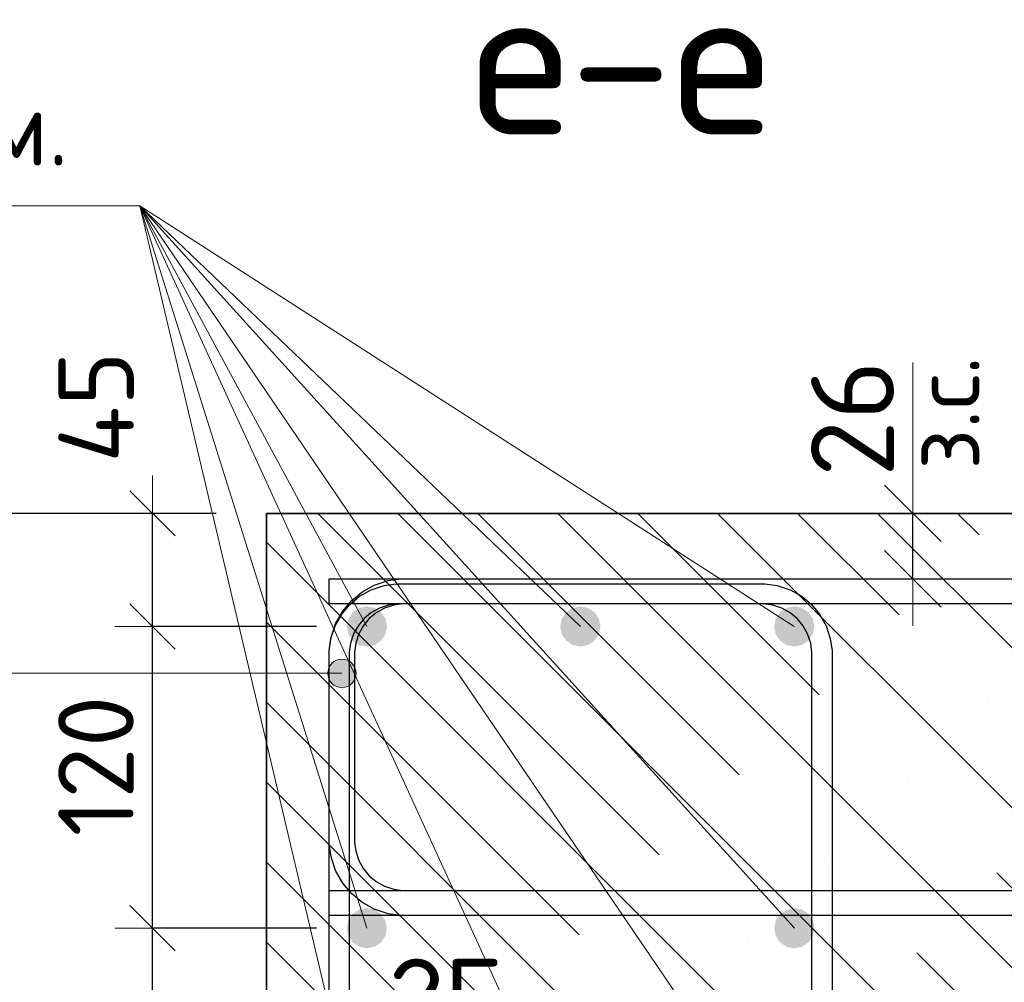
# Model space of a CAD drawing. Header units: metres. Extents: x -38 to 90, y -15 to 21.
# Tile 108 of 127: x 72.061 to 72.453, y 4.383 to 4.766. Entities that reach past the tile are written whole.
import ezdxf

# ---------------------------------------------------------------- set-up
doc = ezdxf.new("R2010")
doc.units = ezdxf.units.M
doc.header["$PDMODE"] = 65
for name, color, linetype, lineweight in [('XR$4$Арм. стержнями верхней зоны', 180, 'Continuous', 35), ('XR$4$Арм. стержнями нижней зоны', 180, 'Continuous', 35), ('XR$4$Арм.стержн. Арматура края', 96, 'Continuous', 35), ('XR$4$Арм.стержн. Хомут', 240, 'Continuous', 35), ('XR$4$Арм.стержн.горизонт. 1', 180, 'Continuous', 35), ('XR$4$Размерная линия (1)', 7, 'Continuous', 13), ('XR$4$Размерная линия_ общее', 7, 'Continuous', 13)]:
    doc.layers.add(name, color=color, linetype=linetype, lineweight=lineweight)
doc.styles.add('ISOCPEUR', font='txt')
doc.dimstyles.new('DIMSTYLE_10', dxfattribs={"dimtxt": 0.033, "dimasz": 0.0375, "dimexe": 0, "dimexo": 0, "dimgap": 0.0165, "dimtad": 2, "dimdec": 0, "dimlfac": 1000, "dimrnd": 1, "dimzin": 12, "dimdsep": 46, "dimtxsty": 'ISOCPEUR', "dimblk1": 'ALL_ML_STRICH', "dimblk2": 'ALL_ML_STRICH', "dimsah": 1, "dimcen": 0, "dimclrd": 7, "dimclre": 256, "dimclrt": 7, "dimadec": 0, "dimazin": 0, "dimtfac": 1, "dimtdec": 0, "dimtix": 1, "dimtmove": 2, "dimatfit": 3, "dimfxl": 0, "dimtvp": 1.2, "dimtzin": 0, "dimlwd": 0, "dimlwe": -3, "dimarcsym": 0})
doc.dimstyles.new('DIMSTYLE_12', dxfattribs={"dimtxt": 0.03, "dimasz": 0.03, "dimexe": 0, "dimexo": 0, "dimgap": 0.015, "dimtad": 2, "dimdec": 0, "dimlfac": 1000, "dimrnd": 1, "dimzin": 12, "dimdsep": 46, "dimtxsty": 'ISOCPEUR', "dimblk1": 'ALL_ML_STRICH', "dimblk2": 'ALL_ML_STRICH', "dimsah": 1, "dimcen": 0, "dimclrd": 7, "dimclre": 256, "dimclrt": 7, "dimadec": 0, "dimazin": 0, "dimtfac": 1, "dimtdec": 0, "dimtix": 1, "dimtmove": 2, "dimatfit": 3, "dimfxl": 0, "dimtzin": 0, "dimlwd": 0, "dimlwe": -3, "dimarcsym": 0})
doc.dimstyles.new('DIMSTYLE_14', dxfattribs={"dimtxt": 0.03, "dimasz": 0.03, "dimexe": 0, "dimexo": 0, "dimgap": 0.015, "dimtad": 2, "dimdec": 0, "dimlfac": 1000, "dimrnd": 1, "dimzin": 12, "dimdsep": 46, "dimtxsty": 'ISOCPEUR', "dimblk1": 'ALL_ML_STRICH', "dimblk2": 'ALL_ML_STRICH', "dimsah": 1, "dimcen": 0, "dimclrd": 7, "dimclre": 256, "dimclrt": 7, "dimadec": 0, "dimazin": 0, "dimtfac": 1, "dimtdec": 0, "dimtix": 1, "dimtmove": 2, "dimatfit": 3, "dimfxl": 0, "dimtvp": 1.2, "dimtzin": 0, "dimlwd": 0, "dimlwe": -3, "dimarcsym": 0})

# ---------------------------------------------------------------- blocks, each defined once
blk = doc.blocks.new('ALL_ML_STRICH')
at = {"color": 0, "linetype": 'ByBlock', "lineweight": -2}
for p, q in [((0, -0.5), (0, 0.5)), ((-0.3, -0.3), (0.3, 0.3)), ((-1, 0), (0.5, 0))]:
    blk.add_line(p, q, dxfattribs=at)
blk = doc.blocks.new('*D61')
at = {"layer": 'DEFPOINTS', "color": 7, "linetype": 'Continuous', "lineweight": 13, "transparency": 33554687}
for p in [(72.15954, 4.35182), (72.15954, 4.31683), (72.18454, 4.31183)]:
    blk.add_point(p, dxfattribs=at)
at = {"layer": 'XR$4$Размерная линия_ общее', "color": 253, "linetype": 'Continuous', "lineweight": -2, "true_color": 0xa0a0a0, "transparency": 33554687}
for p, q in [((72.15954, 4.33683), (72.15954, 4.35182)), ((72.18454, 4.33183), (72.18454, 4.35182))]:
    blk.add_line(p, q, dxfattribs=at)
at = {"layer": 'XR$4$Размерная линия_ общее', "color": 7, "linetype": 'Continuous', "lineweight": -2, "transparency": 33554687}
blk.add_line((72.15954, 4.35182), (72.18454, 4.35182), dxfattribs=at)
at = {"layer": 'XR$4$Размерная линия_ общее', "color": 7, "linetype": 'Continuous', "lineweight": 13, "transparency": 33554687, "xscale": 0.0375, "yscale": 0.0375, "zscale": 0.0375, "rotation": 180}
blk.add_blockref('ALL_ML_STRICH', (72.15954, 4.35182), dxfattribs=at)
at = {"layer": 'XR$4$Размерная линия_ общее', "color": 7, "linetype": 'Continuous', "lineweight": 13, "transparency": 33554687, "xscale": 0.0375, "yscale": 0.0375, "zscale": 0.0375}
blk.add_blockref('ALL_ML_STRICH', (72.18454, 4.35182), dxfattribs=at)
at = {"layer": 'XR$4$Размерная линия_ общее', "color": 7, "linetype": 'Continuous', "lineweight": 13, "transparency": 33554687, "insert": (72.23127, 4.37582), "char_height": 0.033, "width": 0.066, "attachment_point": 5, "style": 'ISOCPEUR'}
blk.add_mtext('\\A1;{25}', dxfattribs=at)
at = {"layer": 'XR$4$Размерная линия_ общее', "color": 7, "linetype": 'Continuous', "lineweight": 13, "transparency": 33554687, "insert": (72.20432, 4.35161), "char_height": 0.027, "width": 0.00135, "attachment_point": 1, "line_spacing_factor": 0.60241, "style": 'ISOCPEUR'}
blk.add_mtext('з.с.', dxfattribs=at)
blk = doc.blocks.new('*D67')
at = {"layer": 'DEFPOINTS', "color": 7, "linetype": 'Continuous', "lineweight": 13, "transparency": 33554687}
for p in [(72.15958, 4.56945), (72.03923, 4.26945), (72.15954, 4.26945)]:
    blk.add_point(p, dxfattribs=at)
at = {"layer": 'XR$4$Размерная линия (1)', "color": 9, "linetype": 'Continuous', "lineweight": -2, "true_color": 0xc7c7c7, "transparency": 33554687}
for p, q in [((72.13958, 4.56945), (72.03923, 4.56945)), ((72.13954, 4.26945), (72.03923, 4.26945))]:
    blk.add_line(p, q, dxfattribs=at)
at = {"layer": 'XR$4$Размерная линия (1)', "color": 7, "linetype": 'Continuous', "lineweight": -2, "transparency": 33554687}
blk.add_line((72.03923, 4.26945), (72.03923, 4.56945), dxfattribs=at)
at = {"layer": 'XR$4$Размерная линия (1)', "color": 7, "linetype": 'Continuous', "lineweight": 13, "transparency": 33554687, "xscale": 0.03, "yscale": 0.03, "zscale": 0.03}
for p, rotation in [((72.03923, 4.56945), 90), ((72.03923, 4.26945), 270)]:
    blk.add_blockref('ALL_ML_STRICH', p, dxfattribs=dict(at, rotation=rotation))
at = {"layer": 'XR$4$Размерная линия (1)', "color": 7, "linetype": 'Continuous', "lineweight": 13, "transparency": 33554687, "insert": (72.01673, 4.42095), "char_height": 0.03, "width": 0.09, "attachment_point": 5, "rotation": 90, "style": 'ISOCPEUR'}
blk.add_mtext('\\A1;{300}', dxfattribs=at)
blk = doc.blocks.new('*D191')
at = {"layer": 'DEFPOINTS', "color": 7, "linetype": 'Continuous', "lineweight": 13, "transparency": 33554687}
for p in [(72.37673, 4.56945), (72.37673, 4.54345), (72.41671, 4.54345)]:
    blk.add_point(p, dxfattribs=at)
at = {"layer": 'XR$4$Размерная линия_ общее', "color": 253, "linetype": 'Continuous', "lineweight": -2, "true_color": 0xa0a0a0, "transparency": 33554687}
for p, q in [((72.39673, 4.56945), (72.41671, 4.56945)), ((72.39673, 4.54345), (72.41671, 4.54345))]:
    blk.add_line(p, q, dxfattribs=at)
at = {"layer": 'XR$4$Размерная линия_ общее', "color": 7, "linetype": 'Continuous', "lineweight": -2, "transparency": 33554687}
blk.add_line((72.41671, 4.54345), (72.41671, 4.56945), dxfattribs=at)
at = {"layer": 'XR$4$Размерная линия_ общее', "color": 7, "linetype": 'Continuous', "lineweight": 13, "transparency": 33554687, "xscale": 0.0375, "yscale": 0.0375, "zscale": 0.0375}
for p, rotation in [((72.41671, 4.56945), 90), ((72.41671, 4.54345), 270)]:
    blk.add_blockref('ALL_ML_STRICH', p, dxfattribs=dict(at, rotation=rotation))
at = {"layer": 'XR$4$Размерная линия_ общее', "color": 7, "linetype": 'Continuous', "lineweight": 13, "transparency": 33554687, "insert": (72.41625, 4.58681), "char_height": 0.027, "width": 0.00135, "attachment_point": 1, "rotation": 90, "line_spacing_factor": 0.60241, "style": 'ISOCPEUR'}
blk.add_mtext('з.с.', dxfattribs=at)
at = {"layer": 'XR$4$Размерная линия_ общее', "color": 7, "linetype": 'Continuous', "lineweight": 13, "transparency": 33554687, "insert": (72.39271, 4.60717), "char_height": 0.033, "width": 0.066, "attachment_point": 5, "rotation": 90, "style": 'ISOCPEUR'}
blk.add_mtext('\\A1;{26}', dxfattribs=at)
blk = doc.blocks.new('*D366')
at = {"layer": 'DEFPOINTS', "color": 7, "linetype": 'Continuous', "lineweight": 13, "transparency": 33554687}
for p in [(72.1995, 4.40445), (72.11423, 4.30945), (72.1995, 4.30945)]:
    blk.add_point(p, dxfattribs=at)
at = {"layer": 'XR$4$Размерная линия (1)', "color": 9, "linetype": 'Continuous', "lineweight": -2, "true_color": 0xc7c7c7, "transparency": 33554687}
for p, q in [((72.1795, 4.40445), (72.11423, 4.40445)), ((72.1795, 4.30945), (72.11423, 4.30945))]:
    blk.add_line(p, q, dxfattribs=at)
at = {"layer": 'XR$4$Размерная линия (1)', "color": 7, "linetype": 'Continuous', "lineweight": -2, "transparency": 33554687}
blk.add_line((72.11423, 4.30945), (72.11423, 4.40445), dxfattribs=at)
at = {"layer": 'XR$4$Размерная линия (1)', "color": 7, "linetype": 'Continuous', "lineweight": 13, "transparency": 33554687, "xscale": 0.03, "yscale": 0.03, "zscale": 0.03}
for p, rotation in [((72.11423, 4.40445), 90), ((72.11423, 4.30945), 270)]:
    blk.add_blockref('ALL_ML_STRICH', p, dxfattribs=dict(at, rotation=rotation))
at = {"layer": 'XR$4$Размерная линия (1)', "color": 7, "linetype": 'Continuous', "lineweight": 13, "transparency": 33554687, "insert": (72.09173, 4.35845), "char_height": 0.03, "width": 0.06, "attachment_point": 5, "rotation": 90, "style": 'ISOCPEUR'}
blk.add_mtext('\\A1;{95}', dxfattribs=at)
blk = doc.blocks.new('*D367')
at = {"layer": 'DEFPOINTS', "color": 7, "linetype": 'Continuous', "lineweight": 13, "transparency": 33554687}
for p in [(72.19954, 4.52445), (72.11423, 4.40445), (72.1995, 4.40445)]:
    blk.add_point(p, dxfattribs=at)
at = {"layer": 'XR$4$Размерная линия (1)', "color": 9, "linetype": 'Continuous', "lineweight": -2, "true_color": 0xc7c7c7, "transparency": 33554687}
for p, q in [((72.17954, 4.52445), (72.11423, 4.52445)), ((72.1795, 4.40445), (72.11423, 4.40445))]:
    blk.add_line(p, q, dxfattribs=at)
at = {"layer": 'XR$4$Размерная линия (1)', "color": 7, "linetype": 'Continuous', "lineweight": -2, "transparency": 33554687}
blk.add_line((72.11423, 4.40445), (72.11423, 4.52445), dxfattribs=at)
at = {"layer": 'XR$4$Размерная линия (1)', "color": 7, "linetype": 'Continuous', "lineweight": 13, "transparency": 33554687, "xscale": 0.03, "yscale": 0.03, "zscale": 0.03}
for p, rotation in [((72.11423, 4.52445), 90), ((72.11423, 4.40445), 270)]:
    blk.add_blockref('ALL_ML_STRICH', p, dxfattribs=dict(at, rotation=rotation))
at = {"layer": 'XR$4$Размерная линия (1)', "color": 7, "linetype": 'Continuous', "lineweight": 13, "transparency": 33554687, "insert": (72.09173, 4.46895), "char_height": 0.03, "width": 0.09, "attachment_point": 5, "rotation": 90, "style": 'ISOCPEUR'}
blk.add_mtext('\\A1;{120}', dxfattribs=at)
blk = doc.blocks.new('*D368')
at = {"layer": 'DEFPOINTS', "color": 7, "linetype": 'Continuous', "lineweight": 13, "transparency": 33554687}
for p in [(72.15954, 4.56945), (72.11423, 4.52445), (72.19954, 4.52445)]:
    blk.add_point(p, dxfattribs=at)
at = {"layer": 'XR$4$Размерная линия (1)', "color": 9, "linetype": 'Continuous', "lineweight": -2, "true_color": 0xc7c7c7, "transparency": 33554687}
for p, q in [((72.13954, 4.56945), (72.11423, 4.56945)), ((72.17954, 4.52445), (72.11423, 4.52445))]:
    blk.add_line(p, q, dxfattribs=at)
at = {"layer": 'XR$4$Размерная линия (1)', "color": 7, "linetype": 'Continuous', "lineweight": -2, "transparency": 33554687}
blk.add_line((72.11423, 4.52445), (72.11423, 4.56945), dxfattribs=at)
at = {"layer": 'XR$4$Размерная линия (1)', "color": 7, "linetype": 'Continuous', "lineweight": 13, "transparency": 33554687, "xscale": 0.03, "yscale": 0.03, "zscale": 0.03}
for p, rotation in [((72.11423, 4.56945), 90), ((72.11423, 4.52445), 270)]:
    blk.add_blockref('ALL_ML_STRICH', p, dxfattribs=dict(at, rotation=rotation))
at = {"layer": 'XR$4$Размерная линия (1)', "color": 7, "linetype": 'Continuous', "lineweight": 13, "transparency": 33554687, "insert": (72.09183, 4.61173), "char_height": 0.03, "width": 0.06, "attachment_point": 5, "rotation": 90, "style": 'ISOCPEUR'}
blk.add_mtext('\\A1;{45}', dxfattribs=at)

msp = doc.modelspace()

# ---------------------------------------------------------------- hatches: boundary and pattern name
at = {"linetype": 'Continuous', "lineweight": 13, "transparency": 33554687}
h = msp.add_hatch(dxfattribs=at)
h.set_pattern_fill('__________540', scale=0.015, style=0, pattern_type=2)
h.set_pattern_definition([(135, (0, 0), (-0.031819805, -0.031819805), [0.4, -0.05, 0, -0.05]), (135, (-0.01591, -0.01591), (-0.031819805, -0.031819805), [0.8, -0.1, 0.1, -0.1])])
h.paths.add_polyline_path([(72.15958, 4.56945), (72.15958, 4.36945), (72.61754, 4.36945), (72.61754, 4.56945)], flags=0)
at = {"layer": 'XR$4$Арм.стержн. Арматура края', "linetype": 'Continuous', "lineweight": 13, "transparency": 33554687}
for points in [[(72.18474, 4.50301), (72.18474, 4.50863), (72.18395, 4.50582)], [(72.18474, 4.50863), (72.18677, 4.50098), (72.18677, 4.51066)], [(72.18474, 4.50863), (72.18474, 4.50301), (72.18677, 4.50098)], [(72.18677, 4.51066), (72.18958, 4.5002), (72.18958, 4.51145)], [(72.18677, 4.51066), (72.18677, 4.50098), (72.18958, 4.5002)], [(72.18958, 4.51145), (72.18958, 4.5002), (72.19239, 4.50098)], [(72.18958, 4.51145), (72.19239, 4.50098), (72.19239, 4.51066)], [(72.19239, 4.51066), (72.19239, 4.50098), (72.19442, 4.50301)], [(72.19239, 4.51066), (72.19442, 4.50301), (72.19442, 4.50863)], [(72.19442, 4.50863), (72.19442, 4.50301), (72.1952, 4.50582)]]:
    msp.add_hatch(color=7, dxfattribs=at).paths.add_polyline_path(points)
at = {"layer": 'XR$4$Арм.стержн.горизонт. 1', "linetype": 'Continuous', "lineweight": 50, "transparency": 33554687}
for points in [[(72.20754, 4.52445), (72.20693, 4.52751), (72.2052, 4.53011), (72.2026, 4.53184), (72.19954, 4.53245), (72.19648, 4.53184), (72.19388, 4.53011), (72.19215, 4.52751), (72.19154, 4.52445), (72.19215, 4.52139), (72.19388, 4.51879), (72.19648, 4.51706), (72.19954, 4.51645), (72.2026, 4.51706), (72.2052, 4.51879), (72.20693, 4.52139)], [(72.29246, 4.52445), (72.29186, 4.52751), (72.29012, 4.53011), (72.28753, 4.53184), (72.28446, 4.53245), (72.2814, 4.53184), (72.27881, 4.53011), (72.27707, 4.52751), (72.27646, 4.52445), (72.27707, 4.52139), (72.27881, 4.51879), (72.2814, 4.51706), (72.28446, 4.51645), (72.28753, 4.51706), (72.29012, 4.51879), (72.29186, 4.52139)], [(72.37754, 4.52445), (72.37693, 4.52751), (72.3752, 4.53011), (72.3726, 4.53184), (72.36954, 4.53245), (72.36648, 4.53184), (72.36388, 4.53011), (72.36215, 4.52751), (72.36154, 4.52445), (72.36215, 4.52139), (72.36388, 4.51879), (72.36648, 4.51706), (72.36954, 4.51645), (72.3726, 4.51706), (72.3752, 4.51879), (72.37693, 4.52139)], [(72.2075, 4.40445), (72.20689, 4.40751), (72.20516, 4.41011), (72.20256, 4.41184), (72.1995, 4.41245), (72.19644, 4.41184), (72.19385, 4.41011), (72.19211, 4.40751), (72.1915, 4.40445), (72.19211, 4.40139), (72.19385, 4.39879), (72.19644, 4.39706), (72.1995, 4.39645), (72.20256, 4.39706), (72.20516, 4.39879), (72.20689, 4.40139)], [(72.37758, 4.40445), (72.37697, 4.40751), (72.37524, 4.41011), (72.37264, 4.41184), (72.36958, 4.41245), (72.36652, 4.41184), (72.36392, 4.41011), (72.36219, 4.40751), (72.36158, 4.40445), (72.36219, 4.40139), (72.36392, 4.39879), (72.36652, 4.39706), (72.36958, 4.39645), (72.37264, 4.39706), (72.37524, 4.39879), (72.37697, 4.40139)]]:
    msp.add_hatch(color=7, dxfattribs=at).paths.add_polyline_path(points)

# ---------------------------------------------------------------- linework, layer by layer
at = {"color": 7, "linetype": 'Continuous', "lineweight": 13, "transparency": 33554687}
msp.add_line((72.41671, 4.56945), (72.41671, 4.62945), dxfattribs=at)
at = {"color": 7, "linetype": 'Continuous', "lineweight": 35, "transparency": 33554687}
for p, q in [((72.15958, 4.56945), (72.15958, 4.36945)), ((72.61754, 4.56945), (72.15958, 4.56945))]:
    msp.add_line(p, q, dxfattribs=at)
at = {"layer": 'XR$4$Арм. стержнями верхней зоны', "color": 4, "linetype": 'Continuous', "lineweight": 25, "transparency": 33554687}
msp.add_lwpolyline([(72.18458, 4.54345), (72.62254, 4.54345), (72.62254, 4.53345), (72.18458, 4.53345), (72.18458, 4.54345)], dxfattribs=at)
at = {"layer": 'XR$4$Арм. стержнями нижней зоны', "color": 4, "linetype": 'Continuous', "lineweight": 25, "transparency": 33554687}
msp.add_lwpolyline([(72.18458, 4.41945), (72.62254, 4.41945), (72.62254, 4.40945), (72.18458, 4.40945), (72.18458, 4.41945)], dxfattribs=at)
at = {"layer": 'XR$4$Арм.стержн. Арматура края', "color": 7, "linetype": 'Continuous', "lineweight": 13, "transparency": 33554687}
for p, q in [((72.18958, 4.51145), (72.18958, 4.51145)), ((72.03148, 4.50582), (72.18958, 4.50582)), ((72.18395, 4.50582), (72.18395, 4.50582)), ((72.1952, 4.50582), (72.1952, 4.50582)), ((72.18958, 4.5002), (72.18958, 4.5002))]:
    msp.add_line(p, q, dxfattribs=at)
at = {"layer": 'XR$4$Арм.стержн. Арматура края', "color": 4, "linetype": 'Continuous', "lineweight": 25, "transparency": 33554687}
for points in [[(72.62254, 4.40945), (72.21314, 4.40945), (72.20793, 4.41017), (72.20249, 4.41197), (72.19748, 4.41477), (72.19335, 4.41822), (72.1899, 4.42235), (72.1871, 4.42736), (72.1853, 4.4328), (72.18458, 4.43801), (72.18458, 4.51488), (72.1853, 4.5201), (72.1871, 4.52554), (72.1899, 4.53055), (72.19335, 4.53468), (72.19748, 4.53812), (72.20249, 4.54093), (72.20793, 4.54272), (72.21314, 4.54345), (72.62254, 4.54345)], [(72.62254, 4.53345), (72.21384, 4.53345), (72.2102, 4.53294), (72.20653, 4.53173), (72.20318, 4.52985), (72.20045, 4.52758), (72.19817, 4.52485), (72.19629, 4.52149), (72.19508, 4.51783), (72.19458, 4.51419), (72.19458, 4.43871), (72.19508, 4.43507), (72.19629, 4.4314), (72.19817, 4.42805), (72.20045, 4.42532), (72.20318, 4.42304), (72.20653, 4.42116), (72.2102, 4.41995), (72.21384, 4.41945), (72.62254, 4.41945)]]:
    msp.add_lwpolyline(points, dxfattribs=at)
at = {"layer": 'XR$4$Арм.стержн. Арматура края', "color": 7, "linetype": 'Continuous', "lineweight": 13, "transparency": 33554687}
msp.add_circle((72.18958, 4.50582), 0.00563, dxfattribs=at)
at = {"layer": 'XR$4$Арм.стержн. Хомут', "color": 40, "linetype": 'Continuous', "lineweight": 25, "transparency": 33554687}
for points in [[(72.18454, 4.3173), (72.18454, 4.51477), (72.18522, 4.51965), (72.18689, 4.52473), (72.18951, 4.52941), (72.19273, 4.53326), (72.19658, 4.53648), (72.20126, 4.53909), (72.20634, 4.54077), (72.21122, 4.54145), (72.3579, 4.54145), (72.36278, 4.54077), (72.36786, 4.53909), (72.37254, 4.53648), (72.37639, 4.53326), (72.37961, 4.52941), (72.38223, 4.52473), (72.3839, 4.51965), (72.38458, 4.51477), (72.38458, 4.32113)], [(72.18454, 4.3173), (72.18454, 4.51477), (72.18522, 4.51965), (72.18689, 4.52473), (72.18951, 4.52941), (72.19273, 4.53326), (72.19658, 4.53648), (72.20126, 4.53909), (72.20634, 4.54077), (72.21122, 4.54145), (72.3579, 4.54145), (72.36278, 4.54077), (72.36786, 4.53909), (72.37254, 4.53648), (72.37639, 4.53326), (72.37961, 4.52941), (72.38223, 4.52473), (72.3839, 4.51965), (72.38458, 4.51477), (72.38458, 4.32113)], [(72.18454, 4.3173), (72.18454, 4.51477), (72.18522, 4.51965), (72.18689, 4.52473), (72.18951, 4.52941), (72.19273, 4.53326), (72.19658, 4.53648), (72.20126, 4.53909), (72.20634, 4.54077), (72.21122, 4.54145), (72.3579, 4.54145), (72.36278, 4.54077), (72.36786, 4.53909), (72.37254, 4.53648), (72.37639, 4.53326), (72.37961, 4.52941), (72.38223, 4.52473), (72.3839, 4.51965), (72.38458, 4.51477), (72.38458, 4.32113)], [(72.37658, 4.32168), (72.37658, 4.51422), (72.37608, 4.51783), (72.37487, 4.5215), (72.37299, 4.52485), (72.37071, 4.52758), (72.36798, 4.52986), (72.36463, 4.53174), (72.36096, 4.53295), (72.35735, 4.53345), (72.21177, 4.53345), (72.20816, 4.53295), (72.20449, 4.53174), (72.20114, 4.52986), (72.19841, 4.52758), (72.19613, 4.52485), (72.19425, 4.5215), (72.19304, 4.51783), (72.19254, 4.51422), (72.19254, 4.31785)], [(72.37658, 4.32168), (72.37658, 4.51422), (72.37608, 4.51783), (72.37487, 4.5215), (72.37299, 4.52485), (72.37071, 4.52758), (72.36798, 4.52986), (72.36463, 4.53174), (72.36096, 4.53295), (72.35735, 4.53345), (72.21177, 4.53345), (72.20816, 4.53295), (72.20449, 4.53174), (72.20114, 4.52986), (72.19841, 4.52758), (72.19613, 4.52485), (72.19425, 4.5215), (72.19304, 4.51783), (72.19254, 4.51422), (72.19254, 4.31785)], [(72.37658, 4.32168), (72.37658, 4.51422), (72.37608, 4.51783), (72.37487, 4.5215), (72.37299, 4.52485), (72.37071, 4.52758), (72.36798, 4.52986), (72.36463, 4.53174), (72.36096, 4.53295), (72.35735, 4.53345), (72.21177, 4.53345), (72.20816, 4.53295), (72.20449, 4.53174), (72.20114, 4.52986), (72.19841, 4.52758), (72.19613, 4.52485), (72.19425, 4.5215), (72.19304, 4.51783), (72.19254, 4.51422), (72.19254, 4.31785)]]:
    msp.add_lwpolyline(points, dxfattribs=at)
at = {"layer": 'XR$4$Арм.стержн.горизонт. 1', "color": 7, "linetype": 'Continuous', "lineweight": 13, "transparency": 33554687}
for p, q in [((71.88314, 4.6918), (72.10914, 4.6918)), ((72.10914, 4.6918), (72.36958, 4.40445)), ((72.10914, 4.6918), (72.19954, 4.52445)), ((72.10914, 4.6918), (72.36958, 4.30945)), ((72.10914, 4.6918), (72.2845, 4.30945)), ((72.10914, 4.6918), (72.1995, 4.30945)), ((72.10914, 4.6918), (72.28446, 4.52445)), ((72.10914, 4.6918), (72.36954, 4.52445)), ((72.10914, 4.6918), (72.1995, 4.40445))]:
    msp.add_line(p, q, dxfattribs=at)

# ---------------------------------------------------------------- texts
at = {"color": 7, "linetype": 'Continuous', "lineweight": 13, "transparency": 33554687, "insert": (72.30061, 4.75019), "char_height": 0.06, "width": 0.1533913, "attachment_point": 5, "style": 'ISOCPEUR'}
msp.add_mtext('\\A1;{\\fISOCPEUR|i0|b0;\\H0.060000;\\W1.000000;\\C7;е-е}\\P', dxfattribs=at)
at = {"layer": 'XR$4$Арм.стержн.горизонт. 1', "color": 7, "linetype": 'Continuous', "lineweight": 25, "transparency": 33554687, "insert": (71.90314, 4.7078), "char_height": 0.03, "width": 0.1999831, "attachment_point": 7, "style": 'ISOCPEUR'}
msp.add_mtext('\\W0.94;ø16 L=п.м.', dxfattribs=at)

# ---------------------------------------------------------------- dimensions: what is measured, and where the dimension line sits
at = {"layer": 'XR$4$Размерная линия (1)', "color": 7, "linetype": 'Continuous', "lineweight": 13, "transparency": 33554687}
for base, p1, p2, dimstyle, picture, middle in [((72.11423, 4.56945), (72.17954, 4.52445), (72.13954, 4.56945), 'DIMSTYLE_14', '*D368', (72.09183, 4.61173)), ((72.03923, 4.56945), (72.13954, 4.26945), (72.13958, 4.56945), 'DIMSTYLE_12', '*D67', (72.01673, 4.42095)), ((72.11423, 4.52445), (72.1795, 4.40445), (72.17954, 4.52445), 'DIMSTYLE_12', '*D367', (72.09173, 4.46895)), ((72.11423, 4.40445), (72.1795, 4.30945), (72.1795, 4.40445), 'DIMSTYLE_12', '*D366', (72.09173, 4.35845))]:
    dim = msp.add_linear_dim(base=base, p1=p1, p2=p2, angle=90, dimstyle=dimstyle, override={"dimpost": '<>', "dimclrd": 7, "dimclre": 9, "dimclrt": 7, "dimlwd": 0, "dimlwe": 65533}, dxfattribs=at)
    dim.commit()
    dim.dimension.update_dxf_attribs({"geometry": picture, "text_midpoint": middle, "dimtype": 160})
at = {"layer": 'XR$4$Размерная линия_ общее', "color": 7, "linetype": 'Continuous', "lineweight": 13, "transparency": 33554687}
dim = msp.add_linear_dim(base=(72.41671, 4.56945), p1=(72.39673, 4.54345), p2=(72.39673, 4.56945), angle=90, text='<>\\Xз.с.', dimstyle='DIMSTYLE_10', override={"dimpost": '<>', "dimclrd": 7, "dimclre": 253, "dimclrt": 7, "dimlwd": 0, "dimlwe": 65533}, dxfattribs=at)
dim.commit()
dim.dimension.update_dxf_attribs({"geometry": '*D191', "text_midpoint": (72.39271, 4.60717), "dimtype": 160})
dim = msp.add_linear_dim(base=(72.18454, 4.35182), p1=(72.15954, 4.33683), p2=(72.18454, 4.33183), text='<>\\Xз.с.', dimstyle='DIMSTYLE_10', override={"dimpost": '<>', "dimclrd": 7, "dimclre": 253, "dimclrt": 7, "dimlwd": 0, "dimlwe": 65533}, dxfattribs=at)
dim.commit()
dim.dimension.update_dxf_attribs({"geometry": '*D61', "text_midpoint": (72.23127, 4.37582), "dimtype": 160})

doc.saveas('drawing.dxf')
